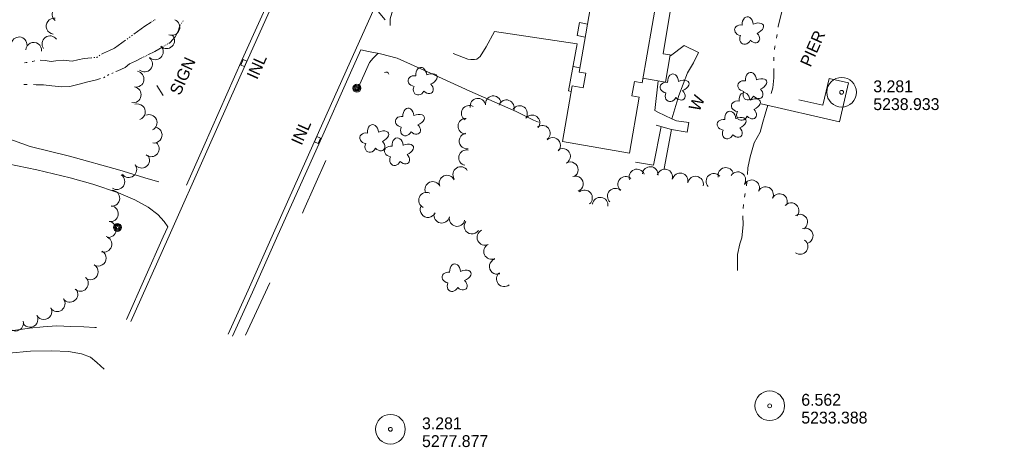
# Model space of a CAD drawing. Header units: feet. Extents: x 189933 to 191892, y 261782 to 262933.
# Tile 3 of 7: x 191139 to 191637, y 261914 to 262130. Entities that reach past the tile are written whole.
import ezdxf
from ezdxf.enums import TextEntityAlignment as Align

# ---------------------------------------------------------------- set-up
doc = ezdxf.new("R2010")
doc.units = ezdxf.units.FT
doc.header["$MEASUREMENT"] = 0
for name, pattern in [('DGN Style 3', [136.13208, 97.2372, -38.89488]), ('DGN Style 5', [68.06604, 29.17116, -38.89488]), ('DGN Style 6', [184.945154, 0.097237, -38.89488, 68.06604, -38.89488, 0.097237, -38.89488])]:
    doc.linetypes.add(name, pattern=pattern)
for name, color, linetype, lineweight in [('E_DWY', 3, 'DGN Style 3', 0), ('E_LAND_Vegetation', 20, 'Continuous', 0), ('E_MAP_PassPoints', 43, 'Continuous', 0), ('E_MISCPROP', 43, 'Continuous', 0), ('E_MISCPROP_HvyDash', 251, 'DGN Style 3', 13), ('E_MISCPROP_HvyLine', 251, 'Continuous', 13), ('E_MISCPROP_Railing', 43, 'Continuous', 0), ('E_PATH_Sidewalk', 3, 'DGN Style 5', 0), ('E_RDWY', 43, 'Continuous', 13), ('E_WTR', 251, 'DGN Style 6', 0), ('E_WTR_Dock_Pier', 251, 'DGN Style 3', 0), ('E_WTR_Text', 251, 'Continuous', 0)]:
    doc.layers.add(name, color=color, linetype=linetype, lineweight=lineweight)
doc.styles.add('Style-IGR_FONT_0', font='IGR_FONT_0.shx')

# ---------------------------------------------------------------- blocks, each defined once
blk = doc.blocks.new('PP')
at = {"layer": 'E_MAP_PassPoints', "color": 43, "linetype": 'Continuous', "lineweight": 0}
for radius in [7.5, 0.96]:
    blk.add_circle((0, 0), radius, dxfattribs=at)
blk = doc.blocks.new('PP_1')
at = {"layer": 'E_MAP_PassPoints', "color": 43, "linetype": 'Continuous', "lineweight": 0}
for radius in [7.5, 0.96]:
    blk.add_circle((0, 0), radius, dxfattribs=at)
blk = doc.blocks.new('INLT')
at = {"layer": 'E_MISCPROP_Railing', "color": 43, "linetype": 'Continuous', "lineweight": 0, "flags": 128}
blk.add_lwpolyline([(3, -2), (3, 0), (0, 0), (0, -2), (3, -2)], dxfattribs=at)
blk = doc.blocks.new('INL')
at = {"layer": 'E_MISCPROP_Railing', "color": 43, "linetype": 'Continuous', "lineweight": 0, "style": 'Style-IGR_FONT_0'}
blk.add_text('INL', height=6, rotation=0.0001, dxfattribs=at).set_placement((-5.79, -2.75))
blk = doc.blocks.new('INLT_3')
at = {"layer": 'E_MISCPROP_Railing', "color": 43, "linetype": 'Continuous', "lineweight": 0, "flags": 128}
blk.add_lwpolyline([(3, -2), (3, 0), (0, 0), (0, -2), (3, -2)], dxfattribs=at)
blk = doc.blocks.new('INL_3')
at = {"layer": 'E_MISCPROP_Railing', "color": 43, "linetype": 'Continuous', "lineweight": 0, "style": 'Style-IGR_FONT_0'}
blk.add_text('INL', height=6, rotation=360, dxfattribs=at).set_placement((-5.79, -2.75))
blk = doc.blocks.new('POLE_2')
at = {"layer": 'E_MISCPROP', "color": 1, "linetype": 'Continuous', "lineweight": 0}
for radius in [2.02, 1.51, 1.01, 0.504]:
    blk.add_circle((0.03, -0.09), radius, dxfattribs=at)
blk = doc.blocks.new('POLE_3')
at = {"layer": 'E_MISCPROP', "color": 1, "linetype": 'Continuous', "lineweight": 0}
for radius in [2.02, 1.51, 1.01, 0.504]:
    blk.add_circle((0.03, -0.08), radius, dxfattribs=at)
blk = doc.blocks.new('WAL_1')
at = {"layer": 'E_MISCPROP_Railing', "color": 43, "linetype": 'Continuous', "lineweight": 0, "style": 'Style-IGR_FONT_0'}
blk.add_text('W', height=6, rotation=359.9999, dxfattribs=at).set_placement((-2.3, -0.01), align=Align.MIDDLE_LEFT)
blk = doc.blocks.new('SIGN_2')
at = {"layer": 'E_MISCPROP', "color": 1, "linetype": 'Continuous', "lineweight": 0, "style": 'Style-IGR_FONT_0'}
blk.add_text('SIGN', height=6, rotation=359.9999, dxfattribs=at).set_placement((0, 0), align=Align.MIDDLE_LEFT)
blk = doc.blocks.new('TREE')
at = {"layer": 'E_LAND_Vegetation', "color": 94, "linetype": 'Continuous', "lineweight": 0}
for centre, major_axis, ratio in [((-1.07, 3.38), (0.91, -3.32), 0.782863), ((2.88, 1.66), (-3.52, -1.95), 0.691916), ((-3.74, -0.07), (3.29, -0.08), 0.832022), ((-1.48, -3.67), (1.2, 3.24), 0.716896), ((2.54, -2.64), (-3.34, 3.06), 0.560249)]:
    blk.add_ellipse(centre, major_axis=major_axis, ratio=ratio, start_param=1.570796, end_param=4.712389, dxfattribs=at)
blk = doc.blocks.new('TREE_1')
at = {"layer": 'E_LAND_Vegetation', "color": 94, "linetype": 'Continuous', "lineweight": 0}
for centre, major_axis, ratio in [((-1.07, 3.38), (0.91, -3.32), 0.782863), ((2.88, 1.66), (-3.52, -1.95), 0.691916), ((-3.74, -0.07), (3.29, -0.08), 0.832022), ((-1.48, -3.67), (1.2, 3.24), 0.716896), ((2.54, -2.64), (-3.34, 3.06), 0.560249)]:
    blk.add_ellipse(centre, major_axis=major_axis, ratio=ratio, start_param=1.570796, end_param=4.712389, dxfattribs=at)
blk = doc.blocks.new('CULVRT_2')
at = {"layer": 'E_MISCPROP_Railing', "color": 43, "linetype": 'Continuous', "lineweight": 0}
blk.add_arc((1.14, 0.85), 1.42, 216.8699, 323.1301, dxfattribs=at)
blk = doc.blocks.new('PIER_3')
at = {"layer": 'E_WTR_Text', "color": 150, "linetype": 'Continuous', "lineweight": 0, "style": 'Style-IGR_FONT_0'}
blk.add_text('PIER', height=6, rotation=0.0001, dxfattribs=at).set_placement((-9.18, 0.25), align=Align.MIDDLE_LEFT)

msp = doc.modelspace()

# ---------------------------------------------------------------- linework, layer by layer
at = {"layer": 'E_DWY', "color": 2, "linetype": 'DGN Style 3', "lineweight": 0, "flags": 128}
for points in [[(191418.24, 262093.73), (191416.9, 262093.96), (191421.31, 262117.84), (191379.47, 262124.08), (191375.17, 262116.31), (191372.08, 262111.45), (191370.46, 262110.1), (191369.25, 262109.86), (191367.44, 262109.86), (191365.98, 262110.11), (191338.94, 262119.97), (191332.57, 262122.94), (191329.17, 262124.83), (191325.52, 262128.16), (191320.52, 262134.19)], [(191311.8, 262114.69), (191315.74, 262113.97), (191321.75, 262112.78), (191330.23, 262110.48), (191347.06, 262102.92), (191366.96, 262093.88), (191390.43, 262083.66), (191399.14, 262079.22), (191406.59, 262076.34), (191412.05, 262074.75), (191414.85, 262074.17)], [(191116.8, 262076.58), (191130, 262071.12), (191144.48, 262065.98), (191164.5, 262060.98), (191189.96, 262053.88), (191204.23, 262049.51), (191210.71, 262047.86), (191216.79, 262046.67), (191219.99, 262046.42), (191223.58, 262046.45)], [(191214.18, 262025.38), (191212.34, 262027.99), (191209.1, 262031.64), (191204.19, 262035.29), (191197.55, 262038.96), (191189.19, 262042.49), (191176.28, 262046.96), (191164.78, 262050.1), (191147.86, 262054.12), (191113.09, 262061.35)], [(191081.5, 261966.14), (191104.84, 261968.62), (191121.76, 261970.88), (191134.75, 261972.77), (191144.25, 261974.09), (191151.12, 261974.84), (191158.01, 261975.31), (191165.03, 261975), (191171.62, 261974.72), (191177.27, 261974.51), (191183.67, 261974.79), (191191.94, 261975.59)], [(191181.99, 261953.41), (191178.29, 261956.84), (191175.05, 261959.54), (191170.52, 261961.14), (191164, 261962.36), (191155.38, 261962.76), (191144.73, 261962.43), (191133.76, 261961.5), (191119.7, 261959.53), (191095.14, 261957.03)]]:
    msp.add_lwpolyline(points, dxfattribs=at)
at = {"layer": 'E_LAND_Vegetation', "color": 94, "linetype": 'Continuous', "lineweight": 0}
for centre, radius, start, end in [((191159.63, 262132.75), 4.02, 51.1624, 231.1624), ((191156.68, 262126.71), 4.02, 82.8921, 262.8921), ((191216.2, 262126.13), 4.02, 248.8419, 68.8419), ((191138.95, 262117.23), 4.02, 355.9425, 175.9425), ((191154.58, 262117.77), 4.02, 36.3476, 216.3476), ((191213.56, 262119.39), 4.02, 224.6736, 44.6736), ((191146.34, 262114.43), 4.02, 355.5986, 175.5986), ((191207.84, 262113.74), 4.02, 224.6736, 44.6736), ((191202.39, 262107.6), 4.02, 230.0108, 50.0108), ((191198.09, 262099.96), 4.02, 259.5934, 79.5934), ((191196.64, 262092.05), 4.02, 259.5934, 79.5934), ((191378.83, 262087.54), 3.95, 9.1992, 189.1992), ((191198.76, 262083.45), 4.02, 288.2657, 108.2657), ((191366.61, 262082.69), 3.95, 58.1026, 238.1026), ((191371.03, 262086.28), 3.95, 9.1992, 189.1992), ((191385.41, 262085.51), 3.95, 340.4137, 160.4137), ((191392.07, 262082.58), 3.95, 323.2493, 143.2493), ((191204.71, 262077.99), 4.02, 293.9857, 113.9857), ((191398.4, 262077.85), 3.95, 323.2493, 143.2493), ((191364.9, 262076.19), 3.95, 87.2421, 267.2421), ((191403.62, 262072.62), 3.95, 309.0177, 129.0177), ((191207.26, 262071.69), 4.02, 259.2211, 79.2211), ((191365.49, 262068.68), 3.95, 97.8843, 277.8843), ((191205.78, 262064.78), 4.02, 230.9503, 50.9503), ((191408.84, 262066.48), 3.95, 314.1935, 134.1935), ((191200.89, 262059.03), 4.02, 216.486, 36.486), ((191365.26, 262060.27), 3.95, 78.2883, 258.2883), ((191413.82, 262060.99), 3.95, 300.1227, 120.1227), ((191194.42, 262054.25), 4.02, 216.486, 36.486), ((191417.79, 262054.15), 3.95, 300.1227, 120.1227), ((191188.36, 262048.19), 4.02, 236.1887, 56.1887), ((191355.37, 262047.45), 3.95, 24.0913, 204.0913), ((191362.33, 262051.71), 3.95, 32.503, 212.503), ((191451.47, 262050.5), 3.95, 22.2541, 202.2541), ((191458.18, 262051.77), 3.95, 355.285, 175.285), ((191465.56, 262050.48), 3.95, 343.9276, 163.9276), ((191473.31, 262048.52), 3.95, 346.9552, 166.9552), ((191490.4, 262048.33), 3.95, 41.6672, 221.6672), ((191496.44, 262051.32), 3.95, 13.0117, 193.0117), ((191502.47, 262049.17), 3.95, 327.4228, 147.4228), ((191348.16, 262044.23), 3.95, 24.0913, 204.0913), ((191420.38, 262047.04), 3.95, 290.0018, 110.0019), ((191445.77, 262046.8), 3.95, 49.9953, 229.9953), ((191481.1, 262046.9), 3.95, 348.6617, 168.6617), ((191509.47, 262045.06), 3.95, 334.6196, 154.6196), ((191185.81, 262039.82), 4.02, 266.4774, 86.4774), ((191345.03, 262038.77), 3.95, 65.811, 245.811), ((191424.96, 262039.96), 3.95, 310.1057, 130.1057), ((191440.51, 262040.76), 3.95, 46.6461, 226.6461), ((191516.53, 262041.62), 3.95, 333.2587, 153.2587), ((191523.58, 262038.07), 3.95, 333.2587, 153.2587), ((191432.86, 262036.28), 3.95, 352.2598, 172.2598), ((191529.42, 262033.52), 3.95, 318.9588, 138.9588), ((191185.09, 262031.95), 4.02, 262.2434, 82.2434), ((191345.75, 262034.02), 3.95, 156.6341, 336.6341), ((191352.73, 262031.21), 3.95, 167.7301, 347.7301), ((191533.8, 262027.73), 3.95, 301.4569, 121.4569), ((191184.01, 262023.98), 4.02, 262.2434, 82.2434), ((191360.45, 262029.53), 3.95, 167.7301, 347.7301), ((191368.04, 262025.72), 3.95, 144.1771, 324.1771), ((191374.57, 262020.01), 3.95, 115.1157, 295.1157), ((191536.6, 262020.79), 3.95, 289.6535, 109.6535), ((191181.8, 262016.59), 4.02, 252.43, 72.43), ((191377.93, 262012.86), 3.95, 115.1157, 295.1157), ((191533.98, 262015.41), 3.95, 234.2381, 54.2381), ((191178.95, 262009.55), 4.02, 239.8262, 59.8262), ((191380.84, 262005.31), 3.95, 109.2234, 289.2234), ((191174.91, 262002.6), 4.02, 239.8262, 59.8262), ((191384.38, 261999.07), 3.95, 128.5877, 308.5877), ((191169.92, 261996.8), 4.02, 228.2091, 48.2091), ((191164.65, 261991.28), 4.02, 216.1812, 36.1812), ((191158.16, 261986.53), 4.02, 216.1812, 36.1812), ((191151.46, 261982.52), 4.02, 209.2539, 29.2539), ((191137.13, 261976.71), 4.02, 194.12, 14.12), ((191144.44, 261978.59), 4.02, 209.2539, 29.2539)]:
    msp.add_arc(centre, radius, start, end, dxfattribs=at)
at = {"layer": 'E_MISCPROP', "color": 1, "linetype": 'Continuous', "lineweight": 0}
msp.add_line((191211.74, 262091.7), (191208.67, 262096.79), dxfattribs=at)
at = {"layer": 'E_MISCPROP_HvyDash', "color": 230, "linetype": 'DGN Style 3', "lineweight": 13, "flags": 128}
for points in [[(191461.25, 262139.33), (191468.96, 262138.19), (191464.77, 262112.71), (191468.23, 262112.15), (191465.88, 262098.5), (191454.5, 262100.38)], [(191426.41, 262127.66), (191422.35, 262128.56), (191421.17, 262122.06), (191425.29, 262121.18)]]:
    msp.add_lwpolyline(points, dxfattribs=at)
at = {"layer": 'E_MISCPROP_HvyLine', "color": 230, "linetype": 'Continuous', "lineweight": 13, "flags": 128}
msp.add_lwpolyline([(191429.8, 262147.24), (191429.8, 262147.24), (191422.23, 262103.52), (191425.61, 262102.93), (191425.61, 262102.93), (191424.34, 262095.58), (191424.34, 262095.58), (191424.34, 262095.58), (191418.73, 262096.55), (191418.73, 262096.55), (191413.85, 262068.37), (191447.68, 262062.51), (191447.68, 262062.51), (191452.58, 262090.82), (191448.95, 262091.45), (191450.22, 262098.76), (191450.22, 262098.76), (191450.22, 262098.76), (191454.1, 262098.09), (191461.66, 262141.72), (191461.66, 262141.72), (191429.8, 262147.24)], close=True, dxfattribs=at)
at = {"layer": 'E_MISCPROP_Railing', "color": 43, "linetype": 'Continuous', "lineweight": 13, "flags": 128}
for points in [[(191462.03, 262083.22), (191469.07, 262079.87), (191472.69, 262091.7), (191477.06, 262103.16), (191479.99, 262108.15), (191482.61, 262113.48), (191475.4, 262116.96), (191468.38, 262111.79)], [(191465.2, 262054.74), (191468.92, 262074.45), (191461.24, 262076.66)]]:
    msp.add_lwpolyline(points, dxfattribs=at)
at = {"layer": 'E_PATH_Sidewalk', "color": 2, "linetype": 'DGN Style 5', "lineweight": 0, "flags": 128}
for points in [[(191326.71, 262127.08), (191326.71, 262130.36), (191328, 262135.01), (191340.36, 262162.4), (191367.52, 262221.97), (191373.88, 262233.95), (191379.24, 262241.87), (191385.75, 262249.96), (191389.27, 262255.72), (191391.22, 262259.41), (191392.25, 262263.75), (191392.64, 262269.84), (191393.12, 262276.66), (191393.96, 262281.64), (191396.5, 262288.76), (191404.87, 262306.43)], [(191253.43, 261970.53), (191283.02, 262033.91), (191306.02, 262085.87), (191316.24, 262108.33), (191318.02, 262110.49), (191320.59, 262113.01)], [(191419.18, 262106.29), (191422.61, 262105.73)], [(191462.21, 262099.11), (191460.53, 262084.08), (191462.03, 262083.22)], [(191468.92, 262074.45), (191476.93, 262073.2), (191477.68, 262077.98), (191471.5, 262078.88), (191469.07, 262079.87)], [(191463.75, 262075.94), (191459.88, 262056.45), (191435.97, 262060.42), (191436.84, 262064.39)]]:
    msp.add_lwpolyline(points, dxfattribs=at)
at = {"layer": 'E_RDWY', "color": 30, "linetype": 'Continuous', "lineweight": 13, "flags": 128}
for points in [[(191670.1, 262924.92), (191659.54, 262898.91), (191641.31, 262857.38), (191622.08, 262813.99), (191606.92, 262779.77), (191589.44, 262741.36), (191567.42, 262691.95), (191545.85, 262643.93), (191523.63, 262594.11), (191502.72, 262547.05), (191479.69, 262496.11), (191456.23, 262443.49), (191431.59, 262388.58), (191413.22, 262347.12), (191385.77, 262285.92), (191363.45, 262235.87), (191344.14, 262192.87), (191324.72, 262149.69), (191304.36, 262104.19), (191288.27, 262068.14), (191267.61, 262022.1), (191254.78, 261993.35), (191244.66, 261971.04)], [(191195.53, 261977.49), (191214.15, 262019.18), (191234.6, 262065.03), (191254.08, 262108.83), (191273.07, 262150.95), (191290.85, 262190.57), (191303.5, 262218.81), (191325.5, 262267.82), (191352.72, 262328.5), (191374.55, 262377.5), (191399.66, 262433.5), (191417.87, 262474.11), (191449.66, 262544.72), (191478.78, 262610.61), (191499.96, 262657.13), (191517.14, 262695.81), (191543.77, 262755.37), (191570.64, 262815.45), (191589.93, 262858.24), (191614.43, 262915.01)], [(191223.58, 262046.45), (191232.32, 262066.04), (191251.8, 262109.85), (191270.79, 262151.98), (191273.31, 262157.61)], [(191311.8, 262114.69), (191306.64, 262103.17), (191290.55, 262067.12), (191269.9, 262021.08), (191257.06, 261992.33), (191246.94, 261970.01)], [(191193.25, 261978.51), (191211.87, 262020.2), (191214.18, 262025.38)]]:
    msp.add_lwpolyline(points, dxfattribs=at)
at = {"layer": 'E_WTR', "color": 150, "linetype": 'Continuous', "lineweight": 0, "flags": 128}
for points in [[(191525.35, 262153.7), (191525.95, 262147.56), (191526.26, 262140.8), (191524.83, 262134.12), (191522.91, 262126.46), (191522.88, 262126.28)], [(191202.57, 262126.67), (191197, 262122.65)], [(191202.57, 262126.67), (191205.68, 262128.8)], [(191206.11, 262129.1), (191206.33, 262129.25)], [(191206.79, 262129.49), (191207.02, 262129.61)], [(191207.49, 262129.84), (191207.72, 262129.96)], [(191217.97, 262121.25), (191219.35, 262124.13), (191220.06, 262126.43)], [(191220.36, 262127.14), (191220.59, 262127.45)], [(191221.03, 262128.08), (191221.25, 262128.4)], [(191221.7, 262129.03), (191221.92, 262129.35)], [(191195.07, 262121.27), (191194.69, 262120.99)], [(191196.23, 262122.1), (191195.84, 262121.82)], [(191217.97, 262121.25), (191215.34, 262118.4), (191214.7, 262118.03)], [(191522.31, 262122.49), (191522.2, 262121.72), (191522, 262120.59)], [(191192.77, 262119.61), (191187.2, 262115.59)], [(191193.92, 262120.44), (191193.54, 262120.16)], [(191211.67, 262116.27), (191207.68, 262113.95)], [(191212.5, 262116.75), (191212.22, 262116.59)], [(191213.32, 262117.23), (191213.05, 262117.07)], [(191214.15, 262117.71), (191213.87, 262117.55)], [(191521.32, 262116.81), (191521.24, 262116.37), (191521.07, 262114.91)], [(191178.18, 262110.94), (191178.21, 262110.95), (191178.59, 262111.22)], [(191179.4, 262111.79), (191179.81, 262112.08)], [(191180.68, 262112.54), (191181.68, 262113.04), (191184.73, 262114.49), (191187.2, 262115.59)], [(191201.87, 262111.05), (191202.12, 262111.17)], [(191202.62, 262111.42), (191202.86, 262111.54)], [(191203.36, 262111.79), (191203.6, 262111.91)], [(191204.1, 262112.16), (191207.68, 262113.95)], [(191520.64, 262111.09), (191520.67, 262109.17)], [(191142.97, 262108.37), (191142.56, 262108.28), (191141.65, 262108.2)], [(191146.9, 262109.12), (191145.72, 262108.92), (191145.58, 262108.89)], [(191168.6, 262109.76), (191165.72, 262108.97), (191161.47, 262109.59), (191157.56, 262109.15), (191155.21, 262108.8), (191152.18, 262109.34), (191149.53, 262109.46)], [(191168.6, 262109.76), (191171.88, 262110.45), (191175.54, 262110.74), (191175.71, 262110.75)], [(191176.7, 262110.83), (191177.19, 262110.87)], [(191187.92, 262103.77), (191188.83, 262104.16), (191192.63, 262105.88), (191194.79, 262107.65), (191197.8, 262109.02)], [(191197.8, 262109.02), (191201.38, 262110.8)], [(191181.68, 262100.69), (191181.91, 262100.76), (191182.37, 262101.04)], [(191183.69, 262101.86), (191184.3, 262102.24), (191184.35, 262102.26)], [(191185.78, 262102.87), (191186.49, 262103.17)], [(191520.72, 262105.33), (191520.67, 262100.67), (191520.13, 262095.57), (191519.34, 262092.77)], [(191141.37, 262097.29), (191142.98, 262097.28)], [(191146.2, 262097.16), (191147.51, 262097.11), (191151.28, 262097.01), (191155.56, 262096.61), (191160.49, 262096.09), (191164.6, 262096.15), (191169.31, 262097.39)], [(191169.31, 262097.39), (191173.08, 262098.42), (191178.1, 262099.59), (191180.2, 262100.23)], [(191517.63, 262086.75), (191516.34, 262082.21), (191515.21, 262078.2)], [(191515.21, 262078.2), (191513.8, 262073.21), (191510.68, 262067.84), (191508.65, 262060.68), (191507.56, 262055.18), (191507.3, 262051.78)], [(191507.01, 262047.95), (191506.85, 262046.04)], [(191506.27, 262042.25), (191505.93, 262040.36)], [(191505.38, 262036.56), (191505.2, 262034.65)], [(191504.96, 262030.82), (191505.13, 262026.41), (191504.56, 262019.8), (191503.58, 262016.69), (191502.34, 262011.33), (191502.28, 262003.3)]]:
    msp.add_lwpolyline(points, dxfattribs=at)
at = {"layer": 'E_WTR_Dock_Pier', "color": 150, "linetype": 'DGN Style 3', "lineweight": 0, "flags": 128}
msp.add_lwpolyline([(191514.23, 262087.52), (191553.99, 262078.44), (191558.46, 262098.02), (191548.64, 262100.27), (191545.56, 262086.78), (191515.62, 262093.62)], close=True, dxfattribs=at)

# ---------------------------------------------------------------- block references
at = {"layer": 'E_LAND_Vegetation', "color": 94, "linetype": 'Continuous', "lineweight": 0, "xscale": 0.9999999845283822, "yscale": 0.9999999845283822, "zscale": 0.9999999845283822, "rotation": 65.60420370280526}
for name, p in [('TREE_1', (191507.81, 262124.18)), ('TREE', (191342.67, 262098.54)), ('TREE_1', (191470.1, 262095.24)), ('TREE_1', (191509.44, 262096.02)), ('TREE_1', (191506.2, 262085.8)), ('TREE', (191336.2, 262077.97)), ('TREE_1', (191498.99, 262076.43)), ('TREE', (191318.23, 262069.63)), ('TREE', (191330.74, 262062.96)), ('TREE', (191359.83, 261999.28))]:
    msp.add_blockref(name, p, dxfattribs=at)
at = {"layer": 'E_MAP_PassPoints', "color": 43, "linetype": 'Continuous', "lineweight": 0}
for name, p, xscale, yscale, zscale, rotation in [('PP_1', (191555.01, 262093.3), 1.00000025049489, 1.00000025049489, 1.00000025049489, 0.04055431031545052), ('PP_1', (191518.6, 261934.92), 1.00000025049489, 1.00000025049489, 1.00000025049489, 0.04055431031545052), ('PP', (191326.76, 261923.04), 1.000000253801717, 1.000000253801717, 1.000000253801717, 0.04082111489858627)]:
    msp.add_blockref(name, p, dxfattribs=dict(at, xscale=xscale, yscale=yscale, zscale=zscale, rotation=rotation))
at = {"layer": 'E_MISCPROP', "color": 1, "linetype": 'Continuous', "lineweight": 0, "xscale": 0.9999999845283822, "yscale": 0.9999999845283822, "zscale": 0.9999999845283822, "rotation": 65.60420370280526}
for name, p in [('SIGN_2', (191217.59, 262092.59)), ('POLE_2', (191309.75, 262095.38)), ('POLE_3', (191188.6, 262025.04))]:
    msp.add_blockref(name, p, dxfattribs=at)
at = {"layer": 'E_MISCPROP_Railing', "color": 43, "linetype": 'Continuous', "lineweight": 0}
for name, p, xscale, yscale, zscale, rotation in [('INL_3', (191259.19, 262105.78), 1.000002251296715, 1.000002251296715, 1.000002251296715, 66.00819980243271), ('INLT_3', (191254.16, 262109.01), 1.000002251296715, 1.000002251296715, 1.000002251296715, 246.0081998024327), ('CULVRT_2', (191325.89, 262102.48), 0.9999985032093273, 0.9999985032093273, 0.9999985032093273, 157.2986773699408), ('WAL_1', (191481.11, 262086.49), 0.9999999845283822, 0.9999999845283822, 0.9999999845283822, 65.60420370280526), ('INL', (191281.64, 262072.54), 1.000000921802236, 1.000000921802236, 1.000000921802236, 65.95003773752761), ('INLT', (191288.33, 262068.26), 1.000000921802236, 1.000000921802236, 1.000000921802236, 65.95003773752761)]:
    msp.add_blockref(name, p, dxfattribs=dict(at, xscale=xscale, yscale=yscale, zscale=zscale, rotation=rotation))
at = {"layer": 'E_WTR_Text', "color": 150, "linetype": 'Continuous', "lineweight": 0, "xscale": 1.0000003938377, "yscale": 1.0000003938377, "zscale": 1.0000003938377, "rotation": 65.89713100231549}
msp.add_blockref('PIER_3', (191540.48, 262115.19), dxfattribs=at)

# ---------------------------------------------------------------- texts
at = {"layer": 'E_MAP_PassPoints', "color": 43, "linetype": 'Continuous', "lineweight": 0, "style": 'Style-IGR_FONT_0'}
for s, p in [('3.281', (191571.01, 262093.31)), ('5238.933', (191571.02, 262084.31)), ('6.562', (191534.6, 261934.93)), ('5233.388', (191534.6, 261925.93)), ('3.281', (191342.76, 261923.05)), ('5277.877', (191342.76, 261914.05))]:
    msp.add_text(s, height=6, rotation=0.0407, dxfattribs=at).set_placement(p)

doc.saveas('drawing.dxf')
